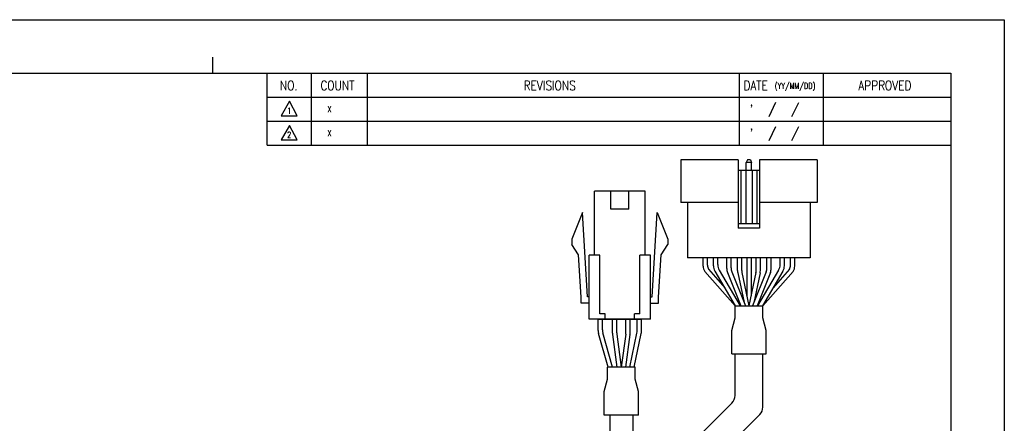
# Model space of a CAD drawing. Header units: millimetres. Extents: x 0 to 297, y 0 to 210.
# Tile 4 of 4: x 112 to 297, y 134 to 210. Entities that reach past the tile are written whole.
import ezdxf

# ---------------------------------------------------------------- set-up
doc = ezdxf.new("R2010")
doc.units = ezdxf.units.MM
doc.layers.add('DIM', color=3, linetype='Continuous')
doc.layers.add('SHEET', color=1, linetype='Continuous')
doc.styles.add('SHEET1', font='ROMANS.SHX', dxfattribs={"width": 0.8, "height": 3})

msp = doc.modelspace()

# ---------------------------------------------------------------- linework, layer by layer
at = {"color": 4}
msp.add_line((148.5, 203), (148.5, 200), dxfattribs=at)
for p, q in [((236.3089, 183.7632), (236.3089, 175.7632)), ((247.1089, 183.7632), (236.3089, 183.7632)), ((247.1089, 183.7632), (247.1089, 170.9632)), ((248.8089, 183.7632), (248.6089, 183.2632)), ((248.6089, 181.7632), (248.6089, 183.2632)), ((249.6089, 183.2632), (248.6089, 183.2632)), ((249.4089, 183.7632), (248.8089, 183.7632)), ((249.4089, 183.7632), (249.6089, 183.2632)), ((249.6089, 181.7632), (249.6089, 183.2632)), ((251.1089, 183.7632), (251.1089, 170.9632)), ((251.1089, 181.7632), (247.1089, 181.7632)), ((247.6089, 181.7632), (247.6089, 171.7632)), ((248.5089, 181.7632), (248.5089, 171.7632)), ((249.7089, 181.7632), (249.7089, 171.7632)), ((250.6089, 181.7632), (250.6089, 171.7632)), ((220.1391, 165.8861), (220.1391, 177.8861)), ((223.1891, 174.4861), (223.1891, 177.8861)), ((226.5891, 174.4861), (226.5891, 177.8861)), ((229.6391, 165.8861), (229.6391, 177.8861)), ((247.1089, 175.7632), (236.3089, 175.7632)), ((237.6089, 175.7632), (237.6089, 165.3632)), ((261.9089, 175.7632), (251.1089, 175.7632)), ((260.6089, 175.7632), (260.6089, 165.3632)), ((217.8891, 173.8861), (215.8891, 168.8861)), ((218.8391, 158.0861), (217.8891, 173.8861)), ((230.9391, 158.0861), (231.8891, 173.8861)), ((231.8891, 173.8861), (233.8891, 168.8861)), ((251.1089, 171.7632), (247.1089, 171.7632)), ((251.1089, 170.9632), (247.1089, 170.9632)), ((215.8891, 168.8861), (215.8891, 167.8861)), ((233.8891, 168.8861), (233.8891, 167.8861)), ((217.1663, 165.914), (215.8891, 167.8861)), ((232.612, 165.914), (233.8891, 167.8861)), ((217.6413, 158.014), (217.1663, 165.914)), ((219.1391, 153.8861), (219.1391, 165.8861)), ((221.1391, 154.8861), (221.1391, 165.8861)), ((228.6391, 154.8861), (228.6391, 165.8861)), ((230.6391, 153.8861), (230.6391, 165.8861)), ((232.137, 158.014), (232.612, 165.914)), ((260.6089, 165.3632), (237.6089, 165.3632)), ((255.7496, 165.3632), (242.4496, 165.3632)), ((248.6996, 165.3632), (248.6996, 158.246)), ((249.4996, 165.3632), (249.4996, 158.246)), ((217.6391, 156.8861), (217.6391, 158.0861)), ((232.1391, 156.8861), (232.1391, 158.0861)), ((220.8329, 151.768), (220.8329, 153.8861)), ((220.8329, 153.8861), (228.9454, 153.8861)), ((221.6329, 151.8787), (221.6329, 153.8861)), ((222.1391, 153.8861), (222.1391, 154.8861)), ((227.6391, 153.8861), (227.6391, 154.8861)), ((228.1454, 151.6876), (228.1454, 153.8861)), ((228.9454, 151.6064), (228.9454, 153.8861)), ((222.6959, 144.8861), (220.908, 151.2251)), ((223.5271, 144.8861), (221.708, 151.3357)), ((226.7915, 144.8861), (228.1046, 151.2856)), ((227.6081, 144.8861), (228.9046, 151.2044)), ((246.5089, 139.5738), (246.5089, 147.3788)), ((246.5089, 147.3788), (251.7089, 147.3788)), ((251.7089, 137.4199), (251.7089, 147.3788)), ((245.9231, 138.1596), (239.834, 132.0706)), ((223, 135.9017), (223, 124.4598)), ((227.3, 135.9017), (227.3, 126.2756)), ((251.1231, 136.0057), (244.7075, 129.5901))]:
    msp.add_line(p, q)
at = {"color": 0}
for p, q in [((261.9089, 183.7632), (251.1089, 183.7632)), ((261.9089, 183.7632), (261.9089, 175.7632)), ((240.5303, 163.8176), (240.5303, 165.3632)), ((241.3303, 164.0346), (241.3303, 165.3632)), ((242.4496, 163.8898), (242.4496, 165.3632)), ((243.2496, 164.1069), (243.2496, 165.3632)), ((244.9496, 163.3692), (244.9496, 165.3632)), ((245.7496, 163.5234), (245.7496, 165.3632)), ((246.9496, 162.9832), (246.9496, 165.3632)), ((247.7496, 163.027), (247.7496, 165.3632)), ((250.4496, 163.027), (250.4496, 165.3632)), ((251.2496, 162.9822), (251.2496, 165.3632)), ((252.4681, 163.5234), (252.4681, 165.3632)), ((253.2681, 163.3692), (253.2681, 165.3632)), ((254.9496, 164.1069), (254.9496, 165.3632)), ((255.7496, 163.8898), (255.7496, 165.3632)), ((256.8875, 164.0346), (256.8875, 165.3632)), ((257.6875, 163.8176), (257.6875, 165.3632)), ((242.7238, 162.879), (246.5403, 156.3632)), ((243.5238, 163.0961), (247.4674, 156.3632)), ((245.0929, 162.6259), (247.6003, 156.3632)), ((245.8929, 162.7801), (248.4621, 156.3632)), ((252.3248, 162.7801), (249.7557, 156.3632)), ((253.1248, 162.6259), (250.6174, 156.3632)), ((254.6754, 163.0961), (250.7318, 156.3632)), ((255.4754, 162.879), (251.6589, 156.3632)), ((246.509, 156.3632), (251.7083, 156.3632)), ((246.509, 154.1145), (246.509, 156.3632)), ((251.7083, 154.1145), (251.7083, 156.3632)), ((223.5093, 151.2915), (223.5093, 153.8861)), ((224.3093, 151.3445), (224.3093, 153.8861)), ((226.0093, 151.3445), (226.0093, 153.8861)), ((226.8093, 151.2915), (226.8093, 153.8861)), ((245.889, 151.7899), (246.509, 154.1145)), ((252.3287, 151.7885), (251.7083, 154.1145)), ((245.889, 147.3788), (245.889, 151.7899)), ((252.3287, 147.3788), (252.3287, 151.7885)), ((223.5267, 151.028), (224.3432, 144.8861)), ((224.3267, 151.0809), (225.1502, 144.8861)), ((225.9918, 151.0809), (225.1684, 144.8861)), ((226.7918, 151.028), (225.9754, 144.8861)), ((245.889, 147.3788), (252.3287, 147.3788)), ((227.7498, 144.8861), (222.5506, 144.8861)), ((222.5506, 142.6374), (222.5506, 144.8861)), ((227.7498, 142.6374), (227.7498, 144.8861)), ((221.9302, 140.3114), (222.5506, 142.6374)), ((228.3699, 140.3128), (227.7498, 142.6374)), ((221.9302, 135.9017), (221.9302, 140.3114)), ((228.3699, 135.9017), (228.3699, 140.3128)), ((228.3699, 135.9017), (221.9302, 135.9017))]:
    msp.add_line(p, q, dxfattribs=at)
at = {"color": 6}
msp.add_lwpolyline([(0, 210), (297, 210), (297, 0), (0, 0)], close=True, dxfattribs=at)
at = {"color": 4}
msp.add_lwpolyline([(10, 200), (287, 200), (287, 10), (10, 10)], close=True, dxfattribs=at)
for points in [[(229.6391, 177.8861), (220.1391, 177.8861)], [(226.5891, 174.4861), (223.1891, 174.4861)], [(221.1391, 165.8861), (219.1391, 165.8861)], [(230.6391, 165.8861), (228.6391, 165.8861)], [(219.1391, 158.0861), (218.8391, 158.0861)], [(230.6391, 158.0861), (230.9391, 158.0861)], [(219.1391, 156.8861), (217.6391, 156.8861)], [(219.1391, 156.8861), (217.6391, 156.8861)], [(230.6391, 156.8861), (232.1391, 156.8861)], [(230.6391, 156.8861), (232.1391, 156.8861)], [(230.6391, 153.8861), (219.1391, 153.8861)], [(222.1391, 154.8861), (221.1391, 154.8861)], [(228.6391, 154.8861), (227.6391, 154.8861)]]:
    msp.add_lwpolyline(points)
at = {"color": 0}
for centre, start, end in [((242.5303, 163.8176), 180, 210.358277), ((243.3303, 164.0346), 180, 203.791628), ((244.4496, 163.8898), 180, 210.358277), ((245.2496, 164.1069), 180, 210.358277), ((246.9496, 163.3692), 180, 201.819991), ((247.7496, 163.5234), 180, 201.819991), ((250.4681, 163.5234), 338.180008, 359.999999), ((251.2681, 163.3692), 338.180008, 359.999999), ((252.9496, 164.1069), 329.641723, 0), ((253.7496, 163.8898), 329.641723, 0), ((254.8875, 164.0346), 336.208372, 0), ((255.6875, 163.8176), 329.641723, 0), ((225.5093, 151.2915), 180, 187.571875), ((226.3093, 151.3445), 180, 187.571875), ((224.0093, 151.3445), 352.428125, 0), ((224.8093, 151.2915), 352.428125, 0)]:
    msp.add_arc(centre, 2, start, end, dxfattribs=at)
for centre, start, end in [((248.9496, 162.9832), 180, 192.243597), ((249.7496, 163.027), 180, 191.729285), ((248.4496, 163.027), 348.270715, 0), ((249.2496, 162.9822), 347.81127, 0), ((222.8329, 151.768), 180, 195.750963), ((223.6329, 151.8787), 180, 195.750963), ((226.1454, 151.6876), 348.404564, 0), ((226.9454, 151.6064), 348.404564, 0), ((244.5089, 139.5738), 315, 0), ((249.7089, 137.4199), 315, 0)]:
    msp.add_arc(centre, 2, start, end)
at = {"layer": 'DIM', "color": 0}
for p, q in [((240.8045, 162.8068), (246.5094, 156.3632)), ((241.5002, 163.2278), (244.5667, 159.7642)), ((246.9951, 162.559), (248.1947, 157.0309)), ((247.7914, 162.6205), (249.0905, 156.3632)), ((250.4078, 162.6205), (249.1087, 156.3632)), ((251.2045, 162.5599), (249.9953, 156.9616)), ((257.4132, 162.8068), (251.7083, 156.3632)), ((256.7175, 163.2278), (253.651, 159.7642))]:
    msp.add_line(p, q, dxfattribs=at)
at = {"layer": 'SHEET', "color": 7}
for q in [(158.75, 200), (287, 186.5)]:
    msp.add_line((158.75, 186.5), q, dxfattribs=at)
at = {"layer": 'SHEET'}
for p, q in [((167, 200), (167, 186.5)), ((177.5, 200), (177.5, 186.5)), ((247.25, 200), (247.25, 186.5)), ((263, 200), (263, 186.5)), ((158.75, 195.5), (287, 195.5)), ((254.1049, 194.4555), (252.8538, 191.7979)), ((258.3681, 194.4514), (257.117, 191.7938)), ((158.75, 191), (287, 191)), ((254.1049, 189.9555), (252.8538, 187.2979)), ((258.3681, 189.9514), (257.117, 187.2938))]:
    msp.add_line(p, q, dxfattribs=at)
at = {"layer": 'SHEET', "color": 1, "linetype": 'Continuous'}
for p, q in [((162.9573, 194.708), (161.3697, 192.0032)), ((164.3685, 192.0032), (162.9573, 194.708)), ((161.3697, 192.0032), (164.3685, 192.0032)), ((162.9573, 190.208), (161.3697, 187.5032)), ((164.3685, 187.5032), (162.9573, 190.208)), ((161.3697, 187.5032), (164.3685, 187.5032))]:
    msp.add_line(p, q, dxfattribs=at)

# ---------------------------------------------------------------- texts
at = {"layer": 'SHEET', "style": 'SHEET1', "width": 0.8}
for s, height, p in [('NO.', 1.8, (161.128, 196.7733)), ('COUNT', 1.8, (168.7355, 196.7733)), ('DATE', 1.8, (248.0796, 196.7733)), ('(YY/MM/DD)', 1.125, (253.9419, 197.0429)), ('APPROVED', 1.8, (269.6251, 196.7733)), ("'", 1.8, (249.2479, 192.2816)), ('1', 1.125, (162.4882, 192.373)), ('X', 1.125, (170.0593, 192.6937)), ('2', 1.125, (162.4882, 187.873)), ('X', 1.125, (170.0593, 188.1937)), ("'", 1.8, (249.2479, 187.7816))]:
    msp.add_text(s, height=height, dxfattribs=at).set_placement(p)
at = {"layer": 'SHEET', "color": 7, "style": 'SHEET1', "width": 0.8}
msp.add_text('REVISIONS', height=1.8, dxfattribs=at).set_placement((206.859, 196.7733))

doc.saveas('drawing.dxf')
